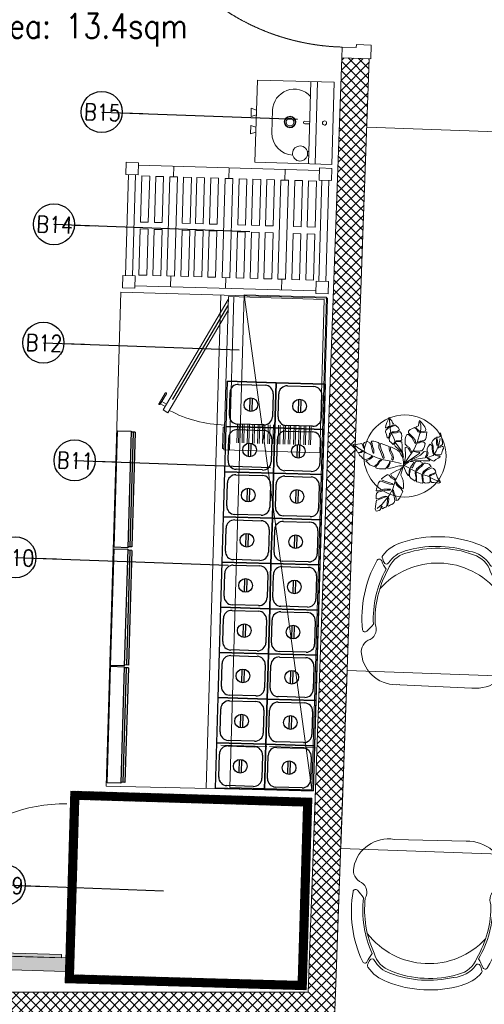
# Model space of a CAD drawing. Header units: millimetres. Extents: x 297264 to 416219, y -77299 to -23696.
# Tile 93 of 187: x 323942 to 325637, y -30988 to -27393. Entities that reach past the tile are written whole.
import ezdxf

# ---------------------------------------------------------------- set-up
doc = ezdxf.new("R2010")
doc.units = ezdxf.units.MM
doc.header["$LTSCALE"] = 2.5
for name, pattern in [('DASHDOT2', [0.5, 0.25, -0.125, 0, -0.125]), ('DASHED', [19.05, 12.7, -6.35]), ('HIDDEN2 IDS', [1.666875, 1.11125, -0.555625])]:
    doc.linetypes.add(name, pattern=pattern)
for name, color, linetype, lineweight in [('A-WALL', 7, 'Continuous', 30), ('CKD Equipments', 252, 'Continuous', 0), ('ELEVATION 1', 143, 'Continuous', 18), ('ELEVATION 3', 23, 'Continuous', 13), ('ELEVATION 4', 157, 'Continuous', 9), ('Equipments CKD', 252, 'Continuous', 0), ('FURNITURES', 30, 'Continuous', 15), ('HATCH LIGHT', 250, 'Continuous', 0), ('HATCH MEDIUM', 251, 'Continuous', 5), ('K Equipment', 30, 'Continuous', 9), ('ROOM TEXT', 7, 'Continuous', 5), ('TREES', 55, 'Continuous', 5)]:
    doc.layers.add(name, color=color, linetype=linetype, lineweight=lineweight)
for name, color, linetype in [('EQUI.', 4, 'Continuous'), ('FAINTEQUIP', 253, 'Continuous'), ('kitchen equip1', 8, 'Continuous')]:
    doc.layers.add(name, color=color, linetype=linetype)
doc.styles.add('MTEXT', font='romans.shx', dxfattribs={"width": 0.85})
doc.styles.get("Standard").update_dxf_attribs({"font": 'GOTHIC.TTF'})
doc.dimstyles.new('AJKD_30', dxfattribs={"dimscale": 30, "dimtxt": 2, "dimasz": 1, "dimexe": 0.8, "dimexo": 0.8, "dimgap": 0.5, "dimtad": 1, "dimdec": 0, "dimzin": 0, "dimdsep": 46, "dimtxsty": 'Standard', "dimblk": 'ARCHTICK', "dimcen": 0.125, "dimclrd": 251, "dimclre": 251, "dimclrt": 42, "dimadec": 0, "dimazin": 0, "dimtfac": 1, "dimtdec": 0, "dimtix": 1, "dimtmove": 0, "dimatfit": 3, "dimfxl": 1, "dimtolj": 1, "dimtzin": 0, "dimarcsym": 1})

# ---------------------------------------------------------------- blocks, each defined once
blk = doc.blocks.new('*U86')
h = blk.add_hatch(color=252)
h.paths.add_polyline_path([(-0.0025, 0.0153, 0.724863), (-0.0025, 0), (-0.0025, -0.036), (-0.0005, -0.036), (-0.0005, -0.0004, 1.209796)])
h.paths.add_polyline_path([(-0.006, 0.0076, -1), (0.006, 0.0076, -1)], flags=16)
blk.add_hatch(color=252).paths.add_polyline_path([(0.0076, 0.0101, -0.06361), (0.008, 0.0081), (0.0436, 0.0081), (0.0436, 0.0101)])
blk.add_lwpolyline([(-0.0025, 0.0153, 0.723917), (-0.0025, 0), (-0.0025, -0.036), (-0.0005, -0.036), (-0.0005, -0.0004, 1.209796), (-0.0025, 0.0153)], format="xyb")
blk.add_lwpolyline([(0.008, 0.0081), (0.0436, 0.0081), (0.0436, 0.0101), (0.0076, 0.0101)])
blk.add_circle((0, 0.0076), 0.00604)
blk = doc.blocks.new('*U96')
at = {"true_color": 0xffffff}
h = blk.add_hatch(color=7, dxfattribs=at)
h.dxf.hatch_style = 1
h.paths.add_polyline_path([(-47.5, -8.5), (-47.5, -822), (-97.5, -822), (-97.5, -8.5)])
for points in [[(-850, 51), (-850, 105), (-900, 105), (-900, 0), (-861, 0), (-861, 51), (-850, 51)], [(-50, 51), (-50, 105), (0, 105), (0, 0), (-39, 0), (-39, 51), (-50, 51)]]:
    blk.add_lwpolyline(points)
blk.add_lwpolyline([(-47.5, -8.5), (-47.5, -822), (-97.5, -822), (-97.5, -8.5)], close=True)
at = {"color": 8, "linetype": 'HIDDEN2 IDS', "ltscale": 0.5}
blk.add_arc((-47.5, -8.5), 813.5, 179.4693, 269.9985, dxfattribs=at)
at = {"xscale": 1000, "yscale": 1000, "zscale": 1000, "rotation": 180}
blk.add_blockref('*U86', (-39.5, -0.4), dxfattribs=at)
blk = doc.blocks.new('04P-CH~1')
blk.add_line((-0.6031, 0.6002), (-0.3259, 0.597))
for centre, radius, start, end in [((-0.6123, 0.4516), 0.1489, 86.4583, 170.8444), ((-0.3081, 0.4618), 0.1363, 9.1324, 97.5079), ((-0.7092, 0.4672), 0.0508, 170.8444, 251.0023), ((-0.2234, 0.474), 0.0508, 290.5941, 10.752), ((-0.7491, 0.3792), 0.0464, 334.7034, 59.6721), ((-0.181, 0.3871), 0.0464, 121.9243, 206.893), ((-0.3026, 0.3344), 0.456, 173.9296, 208.6243), ((-0.7462, 0.3807), 0.01, 46.5664, 168.9611), ((-0.9103, 0.2073), 0.2488, 38.0132, 46.5664), ((-0.6261, 0.3299), 0.456, 332.972, 7.6668), ((-0.0151, 0.2198), 0.2488, 135.03, 143.5831), ((-0.184, 0.3885), 0.01, 12.6352, 135.03), ((-0.3125, 0.3391), 0.4025, 176.9457, 208.3688), ((-0.3123, 0.339), 0.3954, 177.0537, 208.5232), ((-0.6165, 0.3348), 0.3954, 333.0732, 4.5427), ((-0.6164, 0.3348), 0.4025, 333.2275, 4.6507), ((-0.465, 0.421), 0.2985, 220.6848, 320.3883), ((-0.3595, 0.1854), 0.1, 286.8249, 342.7306), ((-0.3704, 0.0659), 0.1433, 23.0638, 37.7094), ((-0.6935, 0.1195), 0.01, 200.826, 338.5326), ((-0.5509, 0.0634), 0.1433, 143.887, 158.5326), ((-0.5509, 0.0634), 0.1371, 154.5721, 162.6985), ((-0.6657, 0.118), 0.01, 32.6756, 154.5721), ((-0.5651, 0.1825), 0.1, 198.8658, 254.7715), ((-0.5651, 0.1825), 0.1095, 212.6756, 265.1902), ((-0.3595, 0.1854), 0.1095, 286.8249, 328.9208), ((-0.2571, 0.1237), 0.01, 27.0243, 148.9208), ((-0.3704, 0.0659), 0.1371, 18.8979, 27.0243), ((-0.2294, 0.126), 0.01, 203.0638, 340.7704), ((-0.6722, 0.1012), 0.01, 162.6985, 217.1873), ((-0.5651, 0.1825), 0.1445, 217.1873, 254.7715), ((-0.4661, 0.4573), 0.3918, 251.3562, 290.2402), ((-0.4624, 0.4792), 0.4208, 254.8305, 288.6631), ((-0.3595, 0.1854), 0.1445, 286.8249, 324.409), ((-0.2501, 0.1071), 0.01, 324.409, 18.8979), ((-0.4661, 0.456), 0.435, 251.649, 289.9474), ((-0.5751, 0.0635), 0.01, 75.1708, 85.1902)]:
    blk.add_arc(centre, radius, start, end)
blk = doc.blocks.new('Table chair 1')
at = {"layer": 'FURNITURES'}
blk.add_lwpolyline([(-325, 325), (-325, -325), (325, -325), (325, 325)], close=True, dxfattribs=at)
at = {"layer": 'FURNITURES', "xscale": 946.5666576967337, "yscale": 946.5666576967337, "zscale": 946.5666576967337, "rotation": 180}
blk.add_blockref('04P-CH~1', (-439.7, 845.5), dxfattribs=at)
at = {"layer": 'FURNITURES', "xscale": -946.5666576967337, "yscale": 946.5666576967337, "zscale": 946.5666576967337}
blk.add_blockref('04P-CH~1', (-439.7, -850), dxfattribs=at)
blk = doc.blocks.new('sdfvx')
at = {"layer": 'TREES'}
for p, q in [((2.9, 3.2), (23.7, -7.5)), ((23.7, -7.5), (56.9, -26.3)), ((56.9, -26.3), (77.7, -35.4)), ((77.7, -35.4), (104.4, -43.9)), ((104.4, -43.9), (135.7, -59.1)), ((135.7, -59.1), (160.2, -69.7))]:
    blk.add_line(p, q, dxfattribs=at)
for points in [[(-1.3, 38.9), (-10.2, 63.8), (-20.1, 72.7), (-38.5, 89.1), (-41, 94.8), (-40, 99.2), (-37.3, 106.3), (-39.7, 109.6), (-43.8, 101.4), (-47.3, 97), (-51.7, 101.3), (-56.3, 106.6), (-63.8, 112.6), (-64.3, 123), (-61.4, 131.8), (-57.4, 142.4), (-57.9, 150.7), (-62.5, 147.3), (-63.1, 140.3), (-66.7, 129.6), (-69.9, 124.7), (-73, 128.9), (-76.7, 141), (-81.1, 153.7), (-79.6, 161.3), (-71, 168.8), (-62.4, 177.1), (-67.7, 177.4), (-73.1, 171.6), (-80.7, 171), (-79.9, 182.5), (-74.7, 195), (-69.7, 206.8), (-65.6, 218.2), (-52.1, 202.6), (-49.2, 193.9), (-45.2, 189.6), (-48.3, 182.9), (-55.8, 179.5), (-58.2, 174.4), (-51.6, 177.2), (-43.2, 180.6), (-40.1, 184.7), (-32.8, 180.7), (-24.7, 173.7), (-18.8, 162.9), (-29.3, 155.8), (-42, 154.3), (-50.9, 153), (-51.1, 148.9), (-42.3, 149.3), (-31.9, 149.5), (-21.4, 153), (-15.1, 153.7), (-10, 145.9), (-8.3, 134.5), (-9.4, 127.2), (-7.5, 117.4), (-13.9, 112.9), (-26.6, 113.9), (-32.9, 113.6), (-33, 110.2), (-27.1, 110.6), (-14, 109.2), (-8.2, 109.6), (-7.2, 90.4), (-5.9, 70.7), (-1.8, 49.8)], [(165.3, 149.4), (168, 135.7), (170.3, 123.2), (173.6, 104), (174.2, 97.3), (162.8, 88.9), (155.4, 86.4), (153.3, 82.6), (157.9, 82.5), (165.2, 84.5), (171.4, 88.6), (176.4, 87.9), (177.7, 79.6), (174, 71.6), (168.5, 54.1), (162.5, 51.5), (150.8, 51.1), (141, 53.5), (137.8, 52), (142, 49.8), (155.1, 45.4), (163, 44.3), (161, 40.6), (154.2, 36), (144.2, 29.8), (134.1, 22.7), (122.5, 26.3), (113, 34.8), (105.2, 36.9), (109.2, 32.8), (116.2, 28.3), (115.5, 23.8), (108.8, 23.2), (87.1, 23.3), (50.4, 25.6), (31.9, 26.7), (52.7, 37.4), (75.6, 49.3), (91.7, 66.2), (103.1, 64), (104.3, 54.8), (97.8, 41.5), (99.6, 39.8), (106.4, 48.4), (109, 59.7), (105.8, 69.2), (104.5, 77.5), (110, 87.8), (118, 97.8), (126.8, 91.5), (127.1, 76.3), (130.8, 60.1), (135.3, 55.9), (133.8, 66.7), (132, 78.6), (132.6, 89.7), (128.7, 98.3), (124.6, 105), (130.5, 114.2), (137.8, 122.3), (142.4, 126.7), (147.2, 117.4), (147.2, 99.7), (150.4, 90.6), (152.3, 96.9), (151.2, 113.8), (150.3, 121.5), (146.8, 129.1), (156.6, 130.2), (161.3, 131.1)], [(-226.4, 96.3), (-222.5, 90.6), (-218.1, 84.3), (-214.3, 76.7), (-209.3, 68.5), (-205.8, 62.3), (-199.3, 61.8), (-192.5, 63.4), (-185, 69.4), (-184.2, 65.8), (-190.2, 60.5), (-199.7, 59.2), (-200.3, 54.9), (-197, 50), (-189, 41.8), (-182.1, 34.7), (-173.8, 27.7), (-164.1, 30.8), (-154.9, 33.8), (-148, 39), (-141.9, 44.3), (-137.8, 41.9), (-144.9, 35.5), (-151.8, 30.7), (-159.8, 27.1), (-164.9, 25.1), (-168.4, 22.1), (-163.4, 17.4), (-150.9, 6.4), (-141, 1.5), (-132.1, -0.7), (-118.9, 8.4), (-112.5, 19.4), (-103.6, 28.7), (-97.7, 26.9), (-106.5, 20.7), (-112, 10.1), (-119.2, 2.7), (-124.9, -2.6), (-124.6, -7.1), (-118.5, -10.1), (-108.5, -11.6), (-96.6, -11.5), (-81.3, -12), (-74.5, -4.6), (-66.8, 9.3), (-62, 21.4), (-59.9, 14.5), (-66.7, 0.5), (-70.1, -4.8), (-71.8, -7.6), (-70, -10.1), (-59.2, -8.5), (-44.6, -5.3), (-36.4, -3.4), (-25.8, -0.1), (-18.2, 1), (-0.1, 1), (-1.3, 14.4), (-2.3, 32.1), (-6.4, 42.9), (-13, 52.6), (-16.8, 62.8), (-27.5, 71), (-39.3, 77.5), (-56.6, 86.2), (-59.3, 82.6), (-58.7, 71.5), (-53.1, 61.5), (-47.6, 50.5), (-45.4, 38.3), (-46.3, 28.8), (-49.6, 27.5), (-52.7, 30.6), (-50.9, 43.1), (-57.1, 55.4), (-61.2, 63.5), (-64.8, 78.1), (-64.2, 88.6), (-76.4, 92.5), (-88.6, 96.5), (-100.7, 101.3), (-104.7, 97.9), (-104.8, 90.9), (-99.2, 72), (-94.2, 60.8), (-90.2, 51.4), (-86.5, 37.2), (-91.3, 34.8), (-97.1, 49.7), (-102.7, 65.5), (-110.9, 82.1), (-111.5, 93.2), (-109.9, 101.8), (-113.6, 106.3), (-126.6, 110.8), (-132.6, 112.5), (-142.2, 112.6), (-145.3, 109.5), (-141.2, 101.4), (-139, 88.8), (-133.4, 73), (-132.6, 63.2), (-133.4, 57.6), (-136.8, 58.5), (-138.6, 67.1), (-142, 80.4), (-145.6, 95), (-151.7, 105.1), (-161.5, 110.5), (-166.9, 109.5), (-174.9, 105.8), (-180.3, 99.1), (-175.7, 85.2), (-179.4, 80.5), (-180.9, 88.6), (-184.6, 96.6), (-187.4, 101.9), (-194.7, 99.9), (-204.5, 99.1), (-210.9, 97.3), (-219.5, 99)], [(165.1, -71.2), (159.6, -74.1), (154.6, -75.3), (145.4, -74.3), (134.4, -73), (125.4, -72.4), (121.2, -68.6), (120.5, -61.7), (119.5, -53.5), (116.4, -52.4), (117.8, -58.4), (118, -66.2), (116.4, -72.4), (113.3, -73.9), (106.1, -74.4), (99.3, -75.4), (93.8, -75.2), (87.5, -69.5), (86.7, -57.8), (86.1, -48.1), (85.7, -40), (81.7, -40.7), (82.2, -53), (84, -64.8), (85.6, -72.1), (86, -76), (83.9, -76.7), (74, -74.3), (65.6, -71.8), (57.6, -69.4), (58.1, -59.2), (57.7, -46.3), (56.1, -35.4), (56.3, -29.3), (53.9, -26.1), (52.1, -29.7), (53, -40.8), (55.2, -50.7), (54.8, -59.7), (51.1, -67.5), (47, -64.7), (41.7, -59.4), (33.7, -54.4), (25.8, -46.5), (26, -34.3), (29.2, -20.6), (28.5, -12.1), (25.8, -15.3), (24.9, -21.9), (24.1, -31.8), (23, -37.1), (23.3, -41.6), (20.5, -41.2), (16.6, -36.5), (11.4, -28), (8.7, -20.2), (4, -10.5), (0, 0), (6.9, 7.7), (15.7, 13.2), (22, 18.4), (29.3, 20.6), (39.7, 20.7), (46, 17.5), (43.2, 11.8), (36.5, 3.4), (32.2, -2.1), (31.3, -6.4), (37.3, -7.3), (41.9, -1.5), (48.6, 13.3), (52.7, 19.4), (56.9, 21.7), (65.2, 21.5), (75, 20.1), (81.5, 18.5), (84.9, 12.6), (78.6, 5.1), (66, -4.3), (57.2, -11.8), (54.6, -18.8), (56.7, -22), (62.7, -14.2), (71.1, -7.3), (79.6, -1.5), (86.6, 6.9), (92, 13.2), (97.6, 14), (106.7, 12), (113.3, 8.8), (122.3, -2.1), (113.4, -6), (97.1, -16.5), (89.3, -23.5), (85.4, -28.4), (84.1, -33.3), (89, -32.7), (94.3, -24.8), (105.1, -16.7), (114.6, -13.3), (125.3, -8), (133, -10.7), (138.6, -16.4), (142.1, -21.4), (143.2, -27.9), (131.4, -33), (120.9, -37), (114.1, -41.5), (116.9, -44.5), (124.5, -40.7), (132, -37.9), (142.5, -32.1), (145.8, -33.8), (147.3, -38.9), (151, -51.6), (157.4, -60.3), (163.3, -68.5)], [(-123.3, -201.7), (-115.2, -199.8), (-109.7, -197.5), (-103.9, -193.6), (-101.9, -186.6), (-99.6, -177.6), (-96.6, -178.6), (-97.7, -186.2), (-96.2, -190.1), (-93, -189.5), (-86.1, -185.3), (-79.5, -182.6), (-75.7, -177.9), (-74, -166.3), (-71.8, -151), (-70.6, -142.4), (-67.8, -140.7), (-66.9, -145.5), (-68.2, -160.6), (-71.6, -175.8), (-68.4, -178.3), (-59.5, -173.5), (-52.9, -170.8), (-46.7, -167.6), (-41.8, -162.6), (-39.4, -153.1), (-41.9, -137.7), (-45.2, -124.7), (-50, -111.1), (-48.8, -106), (-45.6, -109.1), (-43.5, -116.7), (-39.5, -128.1), (-33.8, -143), (-33.6, -152.9), (-25.7, -152.5), (-17.5, -141.2), (-13.6, -136), (-10.4, -128.2), (-3.8, -112.8), (-12.3, -100), (-21, -93.4), (-31.4, -83.1), (-34.5, -75.4), (-35.3, -70.1), (-32.1, -73.1), (-28, -81), (-18.3, -89.1), (-7.8, -99), (-2.4, -101.8), (-1.3, -97.3), (-1.1, -81.2), (-2.8, -64.4), (-6.2, -52), (-12.8, -40.1), (-11.6, -31.5), (-1.8, -3.3), (-15.6, -12.7), (-30.1, -19.5), (-56.8, -34.4), (-57, -36.5), (-52.4, -45.6), (-38.5, -56.1), (-36.4, -63.7), (-41.7, -60.3), (-56.4, -51.8), (-64.2, -39.6), (-70.3, -38.2), (-71, -37.8), (-73.4, -39.2), (-84.9, -46.4), (-93.4, -51.9), (-98.3, -56.9), (-95.6, -63), (-83.6, -66.8), (-70.3, -71.8), (-53.5, -77.8), (-46.3, -81.5), (-49.5, -82.1), (-63.3, -80.6), (-81.6, -74.3), (-99.8, -67.6), (-106.5, -67.1), (-111.7, -74.2), (-116.5, -89.6), (-120.7, -100.9), (-122.1, -110.6), (-110.6, -109.6), (-88.9, -103.4), (-71.2, -103.3), (-59.3, -103.5), (-60.4, -107.5), (-73.3, -106.7), (-86.6, -108.9), (-101.8, -113.5), (-115.1, -115.7), (-121.6, -121.5), (-122.8, -133.3), (-123.1, -146.2), (-109.4, -145.1), (-97.1, -139.1), (-81.9, -134.5), (-73.3, -135.7), (-83.6, -138.9), (-99.9, -143.8), (-113.4, -151.2), (-121.9, -152.6), (-124.2, -168.4), (-126.1, -181.6), (-127.3, -190.3), (-125.5, -195.2)]]:
    blk.add_lwpolyline(points, close=True, dxfattribs=at)
for points in [[(-7.7, 66.8), (-34.5, 102.6), (-43.2, 125.8), (-58.3, 156.2), (-62.1, 181.6), (-63.4, 210.4)], [(2.2, 10.2), (5, 26.5), (7.7, 41.8), (8.4, 57.4), (7.3, 73.8), (6.7, 84), (10.9, 85.4), (20.8, 79.9), (26.7, 71.5), (30.3, 61.8), (35.2, 64.2), (32.3, 72.2), (26.8, 83.1), (15.1, 89.8), (6.3, 99.2), (6.9, 110.2), (7.1, 121.9), (9.1, 132.2), (13.9, 141.1), (21, 141.1), (36.3, 127.8), (44, 114.5), (50.8, 101.9), (54.9, 105.9), (50.8, 116.1), (43.8, 127.2), (30.5, 140.8), (22.2, 149.5), (22.3, 157.1), (29.8, 163.6), (36.9, 167.7), (48.9, 173), (57.9, 165.2), (64.3, 153.6), (70.6, 151.7), (68.9, 157.5), (61, 166.2), (54, 173.3), (55.4, 176.1), (65.7, 181.2), (68.5, 193.5), (70.1, 204.9), (77.6, 196.7), (85.9, 187.4), (95.3, 175.5), (99.2, 163.8), (95.7, 157.2), (81.7, 155.2), (73.9, 153.2), (76.3, 148.9), (88.2, 150.7), (97, 152), (103.2, 153.1), (101.4, 140.7), (100.2, 128.7), (98.3, 118.9), (91.2, 115.3), (73.5, 112.3), (66.4, 108.3), (63.1, 103.2), (69.4, 104.8), (77, 108.3), (88.7, 108.6), (96.2, 101), (93.8, 87.6), (88.4, 78.3), (81.4, 68.2), (73.3, 68.3), (56, 67.8), (45, 68.4), (48.1, 65.4), (57.4, 63), (70.4, 62.2), (72.5, 59.3), (68.4, 55.4), (58.9, 49.1), (48.3, 42.1), (2.2, 10.2)], [(7.1, 16.6), (24.6, 42.9), (45.7, 73.3), (59.9, 105.2), (68.8, 135.8), (76.5, 164.5), (77.1, 183.1), (72.5, 197)], [(-11.4, 11.4), (-48.8, 21.2), (-90, 28.5), (-123.3, 39), (-167.1, 59.3), (-204.3, 81.9), (-215.3, 91.4)], [(49, 29.8), (74.4, 33.8), (106, 38.8), (132.5, 47.2), (145.5, 66.6), (156.7, 95.3), (163.7, 123.1)], [(-10.9, -12.4), (-38, -67.1), (-48.5, -100.9), (-65.4, -131.7), (-95.4, -170.4), (-117.8, -189)]]:
    blk.add_lwpolyline(points, dxfattribs=at)
for radius, start, end in [(74.1, 67.956, 75.265), (74.1, 51.3208, 54.2527), (74.1, 9.8228, 13.0821), (101.6, 19.2215, 20.0213), (101.6, 238.6692, 240.9865)]:
    blk.add_arc((2.6, 7.3), radius, start, end, dxfattribs=at)
blk = doc.blocks.new('A$C1A2613D3')
for p, q in [((138, 400.1, 0), (178.6, 400.1, 0)), ((146.6, 374.7, 0), (138, 400.1, 0)), ((169.9, 374.7, 0), (178.6, 400.1, 0)), ((262.5, 400.1, 0), (221.8, 400.1, 0)), ((230.5, 374.7, 0), (221.8, 400.1, 0)), ((253.8, 374.7, 0), (262.5, 400.1, 0)), ((400.4, 374.7, 0), (0, 374.7, 0)), ((0, 0, 0), (0, 374.7, 0)), ((400.4, 374.7, 0), (400.4, 0, 0)), ((145.3, 296.3, 0), (255.2, 296.3, 0)), ((0, 114.3, 0), (400.4, 114.3, 0)), ((193.9, 138.1, 0), (193.9, 114.3, 0)), ((206.6, 138.1, 0), (206.6, 114.3, 0)), ((341.6, 120.8, 0), (341.6, 114.3, 0)), ((361.9, 120.8, 0), (361.9, 114.3, 0)), ((400.4, 81, 0), (0, 81, 0)), ((400.4, 0, 0), (0, 0, 0))]:
    blk.add_line(p, q)
for centre, major_axis, start_param, end_param in [((145.3, 190.6, 0), (0, 105.7), -0.000003, 2.377352), ((255.2, 190.6, 0), (0, 105.7), 4.724874, 6.283193), ((200.2, 209.7, 0), (0, 28), 1.570827, 7.854012), ((200.2, 209.7, 0), (0, 25.4), 1.570763, 7.853948), ((200.2, 209.7, 0), (0, 18.8), 1.570847, 7.854032), ((351.8, 156.2, 0), (0, 36.8), 1.570763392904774, 7.85394870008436), ((200.2, 138.1, 0), (0, 6.35), 4.7121, 7.853692), ((200.2, 41.6, 0), (0, 10.2), 1.570756, 7.853941)]:
    blk.add_ellipse(centre, major_axis=major_axis, ratio=1, start_param=start_param, end_param=end_param)
blk = doc.blocks.new('A$C69A16929')
for p, q in [((-1.1, 458), (43.4, 458)), ((-1.1, 413.6), (-1.1, 458)), ((43.4, 458), (43.4, 413.6)), ((704.5, 449.3), (43.4, 449.3)), ((173.2, 410), (173.2, 449.3)), ((374.9, 410), (374.9, 449.3)), ((578.5, 410), (578.5, 449.3)), ((704.5, 458), (748.9, 458)), ((704.5, 413.6), (704.5, 458)), ((748.9, 458), (748.9, 413.6)), ((-1.1, 413.6), (43.4, 413.6)), ((8.4, 44.5), (8.4, 413.6)), ((33.8, 44.5), (33.8, 413.6)), ((85.8, 410), (57.4, 410)), ((57.4, 410), (57.4, 241.7)), ((85.8, 241.7), (85.8, 410)), ((136.6, 410), (108.2, 410)), ((108.2, 410), (108.2, 241.7)), ((136.6, 241.7), (136.6, 410)), ((159, 410), (159, 48)), ((159, 410), (187.3, 410)), ((187.3, 410), (187.3, 48)), ((209.8, 410), (238.2, 410)), ((209.8, 410), (209.8, 241.7)), ((238.2, 241.7), (238.2, 410)), ((286.2, 410), (257.8, 410)), ((257.8, 241.7), (257.8, 410)), ((286.2, 410), (286.2, 241.7)), ((308.6, 410), (337, 410)), ((308.6, 241.7), (308.6, 410)), ((337, 410), (337, 241.7)), ((360.7, 410), (360.7, 48)), ((360.7, 410), (389, 410)), ((389, 410), (389, 48)), ((411.9, 410), (440.3, 410)), ((411.9, 241.7), (411.9, 410)), ((440.3, 410), (440.3, 241.7)), ((462.7, 410), (491.1, 410)), ((462.7, 241.7), (462.7, 410)), ((491.1, 410), (491.1, 241.7)), ((513.5, 241.7), (513.5, 410)), ((513.5, 410), (541.9, 410)), ((541.9, 410), (541.9, 241.7)), ((564.3, 410), (564.3, 48)), ((564.3, 410), (592.6, 410)), ((592.6, 410), (592.6, 48)), ((615.1, 410), (615.1, 241.7)), ((643.5, 410), (615.1, 410)), ((643.5, 241.7), (643.5, 410)), ((665.9, 410), (665.9, 241.7)), ((694.3, 410), (665.9, 410)), ((694.3, 241.7), (694.3, 410)), ((704.5, 413.6), (748.9, 413.6)), ((714, 44.5), (714, 413.6)), ((739.4, 44.5), (739.4, 413.6)), ((57.4, 241.7), (85.8, 241.7)), ((57.4, 48), (57.4, 216.3)), ((57.4, 216.3), (85.8, 216.3)), ((85.8, 216.3), (85.8, 48)), ((108.2, 241.7), (136.6, 241.7)), ((108.2, 48), (108.2, 216.3)), ((108.2, 216.3), (136.6, 216.3)), ((136.6, 216.3), (136.6, 48)), ((209.8, 241.7), (238.2, 241.7)), ((209.8, 48), (209.8, 216.3)), ((209.8, 216.3), (238.2, 216.3)), ((238.2, 216.3), (238.2, 48)), ((286.2, 241.7), (257.8, 241.7)), ((257.8, 216.3), (257.8, 48)), ((286.2, 216.3), (257.8, 216.3)), ((286.2, 48), (286.2, 216.3)), ((337, 241.7), (308.6, 241.7)), ((308.6, 216.3), (308.6, 48)), ((337, 216.3), (308.6, 216.3)), ((337, 48), (337, 216.3)), ((440.3, 241.7), (411.9, 241.7)), ((411.9, 216.3), (411.9, 48)), ((440.3, 216.3), (411.9, 216.3)), ((440.3, 48), (440.3, 216.3)), ((491.1, 241.7), (462.7, 241.7)), ((462.7, 216.3), (462.7, 48)), ((491.1, 216.3), (462.7, 216.3)), ((491.1, 48), (491.1, 216.3)), ((541.9, 241.7), (513.5, 241.7)), ((513.5, 216.3), (513.5, 48)), ((541.9, 216.3), (513.5, 216.3)), ((541.9, 48), (541.9, 216.3)), ((615.1, 241.7), (643.5, 241.7)), ((615.1, 216.3), (643.5, 216.3)), ((615.1, 48), (615.1, 216.3)), ((643.5, 216.3), (643.5, 48)), ((665.9, 241.7), (694.3, 241.7)), ((665.9, 216.3), (694.3, 216.3)), ((665.9, 48), (665.9, 216.3)), ((694.3, 216.3), (694.3, 48)), ((-1.1, 44.5), (-1.1, 0)), ((-1.1, 44.5), (43.4, 44.5)), ((43.4, 0), (43.4, 44.5)), ((85.8, 48), (57.4, 48)), ((136.6, 48), (108.2, 48)), ((159, 48), (187.3, 48)), ((173.2, 48), (173.2, 8.7)), ((209.8, 48), (238.2, 48)), ((286.2, 48), (257.8, 48)), ((308.6, 48), (337, 48)), ((360.7, 48), (389, 48)), ((374.9, 48), (374.9, 8.7)), ((411.9, 48), (440.3, 48)), ((462.7, 48), (491.1, 48)), ((513.5, 48), (541.9, 48)), ((564.3, 48), (592.6, 48)), ((578.5, 48), (578.5, 8.7)), ((643.5, 48), (615.1, 48)), ((694.3, 48), (665.9, 48)), ((704.5, 44.5), (704.5, 0)), ((704.5, 44.5), (748.9, 44.5)), ((748.9, 0), (748.9, 44.5)), ((-1.1, 0), (43.4, 0)), ((704.5, 8.7), (43.4, 8.7)), ((704.5, 0), (748.9, 0))]:
    blk.add_line(p, q)
blk = doc.blocks.new('G$C90A9299F')
at = {"layer": 'CKD Equipments'}
h = blk.add_hatch(dxfattribs=at)
h.set_pattern_fill('ANSI36', color=55, angle=360)
h.set_pattern_definition([(135, (-2880078.5, -3501379.5), (-6.1739260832, 1.6837980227), [7.9375, -1.5875, 0, -1.5875])])
h.paths.add_polyline_path([(598, 896), (610, 896), (610, 1465), (598, 1465)])
at = {"layer": 'CKD Equipments', "ltscale": 0.25}
h = blk.add_hatch(dxfattribs=at)
h.set_pattern_fill('ANSI31', color=4)
h.set_pattern_definition([(45, (-606493, 32858.5), (-2.24506403, 2.24506403), [])])
h.paths.add_polyline_path([(0, 880), (700, 880), (700, 0), (0, 0)])
h.paths.add_polyline_path([(30, 850), (670, 850), (670, 30), (30, 30)], flags=16)
at = {"layer": 'FAINTEQUIP'}
h = blk.add_hatch(dxfattribs=at)
h.set_pattern_fill('INSUL', color=4, angle=90)
h.set_pattern_definition([(360, (-12508187.531, 260434.304), (2e-14, 9.525), []), (360, (-12508187.531, 260437.479), (2e-14, 9.525), [3.175, -3.175]), (360, (-12508187.531, 260440.654), (2e-14, 9.525), [3.175, -3.175])])
h.paths.add_polyline_path([(609, 880), (609, 1480), (659, 1480), (659, 880)])
at = {"layer": 'CKD Equipments', "elevation": 0.1}
blk.add_lwpolyline([(609, 880), (609, 1480), (659, 1480), (659, 880), (609, 880)], dxfattribs=at)
blk.add_lwpolyline([(598, 896), (610, 896), (610, 1465), (598, 1465)], close=True, dxfattribs=at)
at = {"layer": 'CKD Equipments', "ltscale": 0.25}
blk.add_lwpolyline([(0, 880), (700, 880), (700, 0), (0, 0), (0, 880)], dxfattribs=at)
blk.add_lwpolyline([(30, 850), (670, 850), (670, 30), (30, 30)], close=True, dxfattribs=at)
at = {"layer": 'CKD Equipments'}
blk.add_arc((631, 881.8, 0.1), 584.2, 93.243, 178.8996, dxfattribs=at)
blk = doc.blocks.new('SAA311A')
for p, q in [((8868, -106.88), (8874.92, -106.88)), ((8868, -107.5), (8874.92, -107.5)), ((8868, -108.75), (8874.92, -108.75)), ((8868, -109.37), (8874.92, -109.37)), ((8868, -110.62), (8874.92, -110.62)), ((8868, -111.25), (8874.92, -111.25)), ((8868, -112.5), (8874.92, -112.5)), ((8868, -113.12), (8874.92, -113.12)), ((8868, -114.38), (8874.92, -114.38)), ((8868, -115), (8874.92, -115)), ((8868, -116.25), (8874.92, -116.25)), ((8868, -116.87), (8874.92, -116.87)), ((8868, -118.12), (8874.92, -118.12)), ((8868, -118.75), (8874.92, -118.75)), ((8868, -120), (8874.92, -120)), ((8868, -120.62), (8874.92, -120.62)), ((8868, -121.88), (8874.92, -121.88)), ((8868, -122.5), (8874.92, -122.5)), ((8868, -123.75), (8874.92, -123.75)), ((8868, -124.37), (8874.92, -124.37)), ((8868, -125.62), (8874.92, -125.62)), ((8868, -126.25), (8874.92, -126.25)), ((8868, -127.5), (8874.92, -127.5)), ((8868, -128.12), (8874.92, -128.12)), ((8868, -129.38), (8874.92, -129.38)), ((8868, -130), (8874.92, -130)), ((8868, -131.25), (8874.92, -131.25)), ((8868, -131.87), (8874.92, -131.87)), ((8868, -133.12), (8874.92, -133.12)), ((8868, -133.75), (8874.92, -133.75)), ((8822.72, -138.42), (8863.74, -160.99)), ((8826.85, -138.42), (8864.7, -159.24)), ((8863.74, -160.99), (8864.7, -159.24))]:
    blk.add_line(p, q)
for points in [[(8877.66, -138.42), (8821.66, -138.42), (8821.66, -103.42), (8877.66, -103.42)], [(8877.66, -138.42), (8821.66, -138.42), (8821.66, -136.43), (8877.66, -136.43)], [(8862.43, -160.27), (8861.47, -162.01), (8860.6, -161.53), (8861.56, -159.79)]]:
    blk.add_lwpolyline(points, close=True)
at = {"const_width": 0.498}
blk.add_lwpolyline([(8859.86, -157.71), (8824.79, -138.42)], dxfattribs=at)
blk.add_lwpolyline([(8869.4, -138.42), (8869.4, -138.92), (8877.12, -138.92), (8877.12, -138.42)])
blk.add_lwpolyline([(8861.79, -162.47), (8861.79, -162.47, -0.414214), (8861.45, -162.57), (8857.53, -160.41, -0.414214), (8857.43, -160.07), (8857.43, -160.07, -0.414214), (8857.77, -159.97), (8861.69, -162.13, -0.414214)], format="xyb", close=True)
blk.add_arc((8822.72, -138.42), 45.86, 333.619, 0)
blk = doc.blocks.new('_ArchTick')
at = {"color": 0, "linetype": 'ByBlock', "const_width": 0.15}
blk.add_lwpolyline([(-0.5, -0.5), (0.5, 0.5)], dxfattribs=at)

msp = doc.modelspace()

# ---------------------------------------------------------------- hatches: boundary and pattern name
at = {"layer": 'HATCH LIGHT', "true_color": 0x636466}
h = msp.add_hatch(dxfattribs=at)
h.set_pattern_fill('ANSI32', color=251, scale=6)
h.set_pattern_definition([(45, (257511.52, -46725.026), (-40.411153, 40.411153), []), (45, (257538.46, -46725.026), (-40.411153, 40.411153), [])])
h.paths.add_polyline_path([(334654.4, -32590), (334460.4, -32638.8), (334642, -33359.7), (322089.3, -33359.6, -0.000263), (322074.8, -33559.6), (334898.6, -33559.7)])
h.paths.add_polyline_path([(322503.3, -25157.1), (322303.2, -25157.1, -0.011972), (321822, -34256), (322022.5, -34256, 0.01196)])
h.paths.add_polyline_path([(322486.9, -25697.6), (332165.8, -26046.6, 0.003501), (332659.9, -26800.6), (332827.5, -26691.5), (332277.4, -25850.5), (322493.1, -25497.7, -0.000262)])
h = msp.add_hatch(dxfattribs=at)
h.set_pattern_fill('ANSI37', color=251, scale=8)
h.set_pattern_definition([(45, (257511.52, -46725.026), (-17.960512, 17.960512), []), (135, (257511.52, -46725.026), (-17.960512, -17.960512), [])])
edge = h.paths.add_edge_path()
edge.add_line((325280.4, -25798.3), (322486.9, -25697.6))
edge.add_arc((132089.5, -19659.4), 190493.1, 356.573537, 358.183559, ccw=False)
edge.add_line((322242.1, -31044.7), (325091.3, -31044.7))
edge.add_line((325091.3, -31044.7), (325217.8, -27535.7))
edge.add_line((325217.8, -27535.7), (325117.8, -27532.1))
edge.add_line((325117.8, -27532.1), (325088.6, -28343.5))
edge.add_line((325088.6, -28343.5), (325088.6, -28343.5))
edge.add_line((325088.6, -28343.5), (325023.7, -30142.4))
edge.add_line((325023.7, -30142.4), (324994.8, -30944.7))
edge.add_line((324994.8, -30944.7), (322363.1, -30944.7))
edge.add_line((322363.1, -30944.7), (322489.1, -27449.3))
edge.add_line((322489.1, -27449.3), (323488.5, -27485.3))
edge.add_line((323488.5, -27485.3), (323529.9, -27486.8))
edge.add_line((323529.9, -27486.8), (323533.5, -27386.9))
edge.add_line((323533.5, -27386.9), (322492.7, -27349.3))
edge.add_line((322492.7, -27349.3), (322548.6, -25799.9))
edge.add_line((322548.6, -25799.9), (324047.7, -25853.9))
edge.add_line((324047.7, -25853.9), (324036.9, -26153.7))
edge.add_line((324036.9, -26153.7), (324013.5, -26801.7))
edge.add_line((324013.5, -26801.7), (324010.8, -26874.9))
edge.add_line((324010.8, -26874.9), (324110.8, -26878.5))
edge.add_line((324110.8, -26878.5), (324147.6, -25857.5))
edge.add_line((324147.6, -25857.5), (325176.9, -25894.7))
edge.add_line((325176.9, -25894.7), (325150.3, -26632.7))
edge.add_line((325150.3, -26632.7), (325250.2, -26636.3))
edge.add_line((325250.2, -26636.3), (325280.4, -25798.3))

# ---------------------------------------------------------------- linework, layer by layer
at = {"layer": 'CKD Equipments'}
msp.add_line((325008.3, -30205.5), (324761.2, -28397.5), dxfattribs=at)
for points in [[(324311.4, -28387.8), (324258.4, -30191.6), (325012.6, -30209.2), (325065.4, -28410), (324311.4, -28387.8)], [(324708.4, -30196.7), (324761.2, -28397.5), (325061.1, -28406.3), (325008.3, -30205.5)]]:
    msp.add_lwpolyline(points, close=True, dxfattribs=at)
msp.add_lwpolyline([(324675.6, -28398.5), (324622.8, -30197.8)], dxfattribs=at)
at = {"layer": 'ELEVATION 1'}
for p, q in [((324994.8, -30944.7), (325117.8, -27532.1)), ((325091.3, -31044.7), (325217.8, -27535.7)), ((325217.8, -27535.7), (325117.8, -27532.1)), ((324994.8, -30944.7), (322363.1, -30944.7))]:
    msp.add_line(p, q, dxfattribs=at)
at = {"layer": 'ELEVATION 3'}
msp.add_circle((325347.7, -28986.6), 150, dxfattribs=at)
at = {"layer": 'EQUI.'}
for p, q in [((324695.9, -28878.5), (324700.8, -28713.5)), ((324700.8, -28713.5), (324878.5, -28718.7)), ((324700.8, -28713.5), (324878.5, -28718.7)), ((324700.8, -28713.5), (324878.5, -28718.7)), ((324878.5, -28718.7), (324700.8, -28713.5)), ((324741.1, -28724.9), (324837.6, -28727.7)), ((324741.1, -28724.9), (324837.6, -28727.7)), ((324873.7, -28883.8), (324878.5, -28718.7)), ((324878.5, -28718.7), (324873.7, -28883.8)), ((324878.5, -28718.7), (325056.2, -28724)), ((324878.5, -28718.7), (325056.2, -28724)), ((324878.5, -28718.7), (325056.2, -28724)), ((325056.2, -28724), (324878.5, -28718.7)), ((325056.2, -28724), (325051.4, -28889)), ((324707.3, -28838.2), (324709.7, -28754.4)), ((324867.1, -28759.1), (324864.7, -28842.8)), ((324885, -28843.4), (324887.5, -28759.7)), ((324918.8, -28730.1), (325015.3, -28732.9)), ((324918.8, -28730.1), (325015.3, -28732.9)), ((324781.6, -28774.3), (324780.2, -28823.3)), ((324790.2, -28823.6), (324791.6, -28774.6)), ((324959.4, -28779.5), (324957.9, -28828.5)), ((324967.9, -28828.8), (324969.3, -28779.8)), ((325044.9, -28764.3), (325042.4, -28848.1)), ((324833.3, -28872.4), (324736.8, -28869.6)), ((324691.1, -29043.6), (324695.9, -28878.5)), ((324695.9, -28878.5), (324873.7, -28883.8)), ((324695.9, -28878.5), (324873.7, -28883.8)), ((324873.7, -28883.8), (324695.9, -28878.5)), ((324736.3, -28889.9), (324832.7, -28892.7)), ((324868.8, -29048.8), (324873.7, -28883.8)), ((324873.7, -28883.8), (324868.8, -29048.8)), ((324873.7, -28883.8), (325051.4, -28889)), ((324873.7, -28883.8), (325051.4, -28889)), ((325051.4, -28889), (324873.7, -28883.8)), ((324914, -28895.1), (325010.5, -28897.9)), ((325011.1, -28877.6), (324914.6, -28874.8)), ((325051.4, -28889), (325046.5, -29054)), ((324702.4, -29003.3), (324704.9, -28919.5)), ((324776.8, -28939.3), (324775.3, -28988.3)), ((324785.3, -28988.6), (324786.8, -28939.6)), ((324862.3, -28924.1), (324859.8, -29007.9)), ((324880.2, -29008.5), (324882.6, -28924.7)), ((325040, -28929.3), (325037.6, -29013.1)), ((324954.5, -28944.5), (324953.1, -28993.5)), ((324963.1, -28993.8), (324964.5, -28944.8)), ((324686.2, -29208.6), (324691.1, -29043.6)), ((324691.1, -29043.6), (324868.8, -29048.8)), ((324691.1, -29043.6), (324868.8, -29048.8)), ((324868.8, -29048.8), (324691.1, -29043.6)), ((324828.5, -29037.4), (324732, -29034.6)), ((324864, -29213.8), (324868.8, -29048.8)), ((324868.8, -29048.8), (324864, -29213.8)), ((324868.8, -29048.8), (325046.5, -29054)), ((324868.8, -29048.8), (325046.5, -29054)), ((325046.5, -29054), (324868.8, -29048.8)), ((325006.2, -29042.7), (324909.7, -29039.8)), ((324697.6, -29168.3), (324700, -29084.5)), ((324731.4, -29054.9), (324827.9, -29057.8)), ((324909.1, -29060.1), (325005.6, -29063)), ((325046.5, -29054), (325041.7, -29219)), ((324771.9, -29104.4), (324770.5, -29153.3)), ((324780.5, -29153.6), (324781.9, -29104.7)), ((324857.5, -29089.1), (324855, -29172.9)), ((324875.3, -29173.5), (324877.8, -29089.7)), ((324949.7, -29109.6), (324948.2, -29158.5)), ((324958.2, -29158.8), (324959.7, -29109.9)), ((325035.2, -29094.3), (325032.7, -29178.1)), ((324681.4, -29373.6), (324686.2, -29208.6)), ((324686.2, -29208.6), (324864, -29213.8)), ((324686.2, -29208.6), (324864, -29213.8)), ((324864, -29213.8), (324686.2, -29208.6)), ((324726.6, -29220), (324823, -29222.8)), ((324823.6, -29202.5), (324727.2, -29199.6)), ((324859.1, -29378.8), (324864, -29213.8)), ((324864, -29213.8), (324859.1, -29378.8)), ((324864, -29213.8), (325041.7, -29219)), ((324864, -29213.8), (325041.7, -29219)), ((325041.7, -29219), (324864, -29213.8)), ((324904.3, -29225.2), (325000.8, -29228)), ((325001.4, -29207.7), (324904.9, -29204.9)), ((325041.7, -29219), (325036.8, -29384.1)), ((324692.7, -29333.3), (324695.2, -29249.5)), ((324852.6, -29254.1), (324850.2, -29337.9)), ((324870.5, -29338.5), (324872.9, -29254.7)), ((325030.3, -29259.4), (325027.9, -29343.1)), ((324767.1, -29269.4), (324765.7, -29318.4)), ((324775.7, -29318.7), (324777.1, -29269.7)), ((324944.8, -29274.6), (324943.4, -29323.6)), ((324953.4, -29323.9), (324954.8, -29274.9)), ((324676.5, -29538.7), (324681.4, -29373.6)), ((324681.4, -29373.6), (324859.1, -29378.8)), ((324681.4, -29373.6), (324859.1, -29378.8)), ((324859.1, -29378.8), (324681.4, -29373.6)), ((324818.8, -29367.5), (324722.3, -29364.7)), ((324996.5, -29372.7), (324900, -29369.9)), ((324721.7, -29385), (324818.2, -29387.8)), ((324854.3, -29543.9), (324859.1, -29378.8)), ((324859.1, -29378.8), (324854.3, -29543.9)), ((324859.1, -29378.8), (325036.8, -29384.1)), ((324859.1, -29378.8), (325036.8, -29384.1)), ((325036.8, -29384.1), (324859.1, -29378.8)), ((324899.4, -29390.2), (324995.9, -29393)), ((325036.8, -29384.1), (325032, -29549.1)), ((324687.9, -29498.3), (324690.4, -29414.6)), ((324762.2, -29434.4), (324760.8, -29483.4)), ((324770.8, -29483.7), (324772.2, -29434.7)), ((324847.8, -29419.2), (324845.3, -29503)), ((324865.6, -29503.6), (324868.1, -29419.8)), ((324940, -29439.6), (324938.5, -29488.6)), ((324948.5, -29488.9), (324950, -29439.9)), ((325025.5, -29424.4), (325023, -29508.2)), ((324671.7, -29703.7), (324676.5, -29538.7)), ((324676.5, -29538.7), (324854.3, -29543.9)), ((324676.5, -29538.7), (324854.3, -29543.9)), ((324854.3, -29543.9), (324676.5, -29538.7)), ((324716.9, -29550), (324813.4, -29552.8)), ((324813.9, -29532.5), (324717.5, -29529.7)), ((324849.4, -29708.9), (324854.3, -29543.9)), ((324854.3, -29543.9), (324849.4, -29708.9)), ((324854.3, -29543.9), (325032, -29549.1)), ((324854.3, -29543.9), (325032, -29549.1)), ((325032, -29549.1), (324854.3, -29543.9)), ((324991.7, -29537.7), (324895.2, -29534.9)), ((325032, -29549.1), (325027.2, -29714.1)), ((324683.1, -29663.4), (324685.5, -29579.6)), ((324842.9, -29584.2), (324840.5, -29668)), ((324860.8, -29668.6), (324863.2, -29584.8)), ((324894.6, -29555.2), (324991.1, -29558.1)), ((325020.6, -29589.4), (325018.2, -29673.2)), ((324757.4, -29599.4), (324756, -29648.4)), ((324766, -29648.7), (324767.4, -29599.7)), ((324935.1, -29604.7), (324933.7, -29653.6)), ((324943.7, -29653.9), (324945.1, -29605)), ((324809.1, -29697.6), (324712.6, -29694.7)), ((324666.9, -29868.7), (324671.7, -29703.7)), ((324671.7, -29703.7), (324849.4, -29708.9)), ((324671.7, -29703.7), (324849.4, -29708.9)), ((324849.4, -29708.9), (324671.7, -29703.7)), ((324712, -29715), (324808.5, -29717.9)), ((324844.6, -29873.9), (324849.4, -29708.9)), ((324849.4, -29708.9), (324844.6, -29873.9)), ((324849.4, -29708.9), (325027.2, -29714.1)), ((324849.4, -29708.9), (325027.2, -29714.1)), ((325027.2, -29714.1), (324849.4, -29708.9)), ((324889.8, -29720.3), (324986.2, -29723.1)), ((324986.8, -29702.8), (324890.3, -29699.9)), ((325027.2, -29714.1), (325022.3, -29879.2)), ((324678.2, -29828.4), (324680.7, -29744.6)), ((324752.6, -29764.5), (324751.1, -29813.4)), ((324761.1, -29813.7), (324762.6, -29764.8)), ((324838.1, -29749.2), (324835.6, -29833)), ((324855.9, -29833.6), (324858.4, -29749.8)), ((325015.8, -29754.4), (325013.3, -29838.2)), ((324930.3, -29769.7), (324928.8, -29818.7)), ((324938.8, -29819), (324940.3, -29770)), ((324662, -30033.7), (324666.9, -29868.7)), ((324666.9, -29868.7), (324844.6, -29873.9)), ((324666.9, -29868.7), (324844.6, -29873.9)), ((324844.6, -29873.9), (324666.9, -29868.7)), ((324666.9, -29868.7), (324844.6, -29873.9)), ((324666.9, -29868.7), (324844.6, -29873.9)), ((324844.6, -29873.9), (324666.9, -29868.7)), ((324804.3, -29862.6), (324707.8, -29859.8)), ((324804.3, -29862.6), (324707.8, -29859.8)), ((324839.7, -30039), (324844.6, -29873.9)), ((324844.6, -29873.9), (324839.7, -30039)), ((324844.6, -29873.9), (325022.3, -29879.2)), ((324844.6, -29873.9), (325022.3, -29879.2)), ((325022.3, -29879.2), (324844.6, -29873.9)), ((324844.6, -29873.9), (325022.3, -29879.2)), ((324844.6, -29873.9), (325022.3, -29879.2)), ((325022.3, -29879.2), (324844.6, -29873.9)), ((324982, -29867.8), (324885.5, -29865)), ((324982, -29867.8), (324885.5, -29865)), ((324673.4, -29993.4), (324675.8, -29909.6)), ((324707.2, -29880.1), (324803.7, -29882.9)), ((324884.9, -29885.3), (324981.4, -29888.1)), ((325022.3, -29879.2), (325017.5, -30044.2)), ((324747.7, -29929.5), (324746.3, -29978.5)), ((324756.3, -29978.8), (324757.7, -29929.8)), ((324833.2, -29914.3), (324830.8, -29998)), ((324851.1, -29998.6), (324853.5, -29914.9)), ((324925.4, -29934.7), (324924, -29983.7)), ((324934, -29984), (324935.4, -29935)), ((325011, -29919.5), (325008.5, -30003.3)), ((324657.2, -30198.8), (324662, -30033.7)), ((324662, -30033.7), (324839.7, -30039)), ((324662, -30033.7), (324839.7, -30039)), ((324839.7, -30039), (324662, -30033.7)), ((324662, -30033.7), (324839.7, -30039)), ((324662, -30033.7), (324839.7, -30039)), ((324839.7, -30039), (324662, -30033.7)), ((324662, -30033.7), (324839.7, -30039)), ((324662, -30033.7), (324839.7, -30039)), ((324839.7, -30039), (324662, -30033.7)), ((324702.3, -30045.1), (324798.8, -30047.9)), ((324799.4, -30027.6), (324702.9, -30024.8)), ((324834.9, -30204), (324839.7, -30039)), ((324839.7, -30039), (324834.9, -30204)), ((324839.7, -30039), (325017.5, -30044.2)), ((324839.7, -30039), (325017.5, -30044.2)), ((325017.5, -30044.2), (324839.7, -30039)), ((324839.7, -30039), (325017.5, -30044.2)), ((324839.7, -30039), (325017.5, -30044.2)), ((325017.5, -30044.2), (324839.7, -30039)), ((324839.7, -30039), (325017.5, -30044.2)), ((324839.7, -30039), (325017.5, -30044.2)), ((325017.5, -30044.2), (324839.7, -30039)), ((324880.1, -30050.3), (324976.5, -30053.1)), ((324977.1, -30032.8), (324880.7, -30030)), ((325017.5, -30044.2), (325012.6, -30209.2)), ((324668.5, -30158.5), (324671, -30074.7)), ((324828.4, -30079.3), (324825.9, -30163.1)), ((324846.2, -30163.7), (324848.7, -30079.9)), ((325006.1, -30084.5), (325003.7, -30168.3)), ((324742.9, -30094.5), (324741.4, -30143.5)), ((324751.4, -30143.8), (324752.9, -30094.8)), ((324920.6, -30099.8), (324919.2, -30148.7)), ((324929.2, -30149), (324930.6, -30100)), ((324657.2, -30198.8), (324834.9, -30204)), ((324657.2, -30198.8), (324834.9, -30204)), ((324834.9, -30204), (324657.2, -30198.8)), ((324794.6, -30192.6), (324698.1, -30189.8)), ((324972.3, -30197.9), (324875.8, -30195)), ((324834.9, -30204), (325012.6, -30209.2)), ((324834.9, -30204), (325012.6, -30209.2)), ((325012.6, -30209.2), (324834.9, -30204))]:
    msp.add_line(p, q, dxfattribs=at)
for centre in [(324785.9, -28798.9), (324963.6, -28804.2), (324781.1, -28964), (324958.8, -28969.2), (324776.2, -29129), (324953.9, -29134.2), (324771.4, -29294), (324949.1, -29299.2), (324766.5, -29459), (324944.3, -29464.3), (324761.7, -29624.1), (324939.4, -29629.3), (324756.8, -29789.1), (324934.6, -29794.3), (324752, -29954.1), (324929.7, -29959.4), (324747.1, -30119.2), (324924.9, -30124.4)]:
    msp.add_circle(centre, 25, dxfattribs=at)
for centre, start, end in [((324740.2, -28755.3), 88.3184, 178.3184), ((324836.7, -28758.2), 358.3184, 88.3184), ((324917.9, -28760.5), 88.3184, 178.3184), ((325014.4, -28763.4), 358.3184, 88.3184), ((324737.7, -28839.1), 178.3184, 268.3184), ((324834.2, -28841.9), 268.3184, 358.3184), ((324915.5, -28844.3), 178.3184, 268.3184), ((325011.9, -28847.2), 268.3184, 358.3184), ((324735.4, -28920.4), 88.3184, 178.3184), ((324831.8, -28923.2), 358.3184, 88.3184), ((324913.1, -28925.6), 88.3184, 178.3184), ((325009.6, -28928.4), 358.3184, 88.3184), ((324732.9, -29004.1), 178.3184, 268.3184), ((324829.4, -29007), 268.3184, 358.3184), ((324910.6, -29009.4), 178.3184, 268.3184), ((325007.1, -29012.2), 268.3184, 358.3184), ((324730.5, -29085.4), 88.3184, 178.3184), ((324827, -29088.2), 358.3184, 88.3184), ((324908.2, -29090.6), 88.3184, 178.3184), ((325004.7, -29093.4), 358.3184, 88.3184), ((324728.1, -29169.2), 178.3184, 268.3184), ((324824.5, -29172), 268.3184, 358.3184), ((324905.8, -29174.4), 178.3184, 268.3184), ((325002.3, -29177.2), 268.3184, 358.3184), ((324725.7, -29250.4), 88.3184, 178.3184), ((324822.1, -29253.3), 358.3184, 88.3184), ((324903.4, -29255.6), 88.3184, 178.3184), ((324999.9, -29258.5), 358.3184, 88.3184), ((324723.2, -29334.2), 178.3184, 268.3184), ((324819.7, -29337), 268.3184, 358.3184), ((324900.9, -29339.4), 178.3184, 268.3184), ((324997.4, -29342.3), 268.3184, 358.3184), ((324720.8, -29415.4), 88.3184, 178.3184), ((324817.3, -29418.3), 358.3184, 88.3184), ((324898.5, -29420.7), 88.3184, 178.3184), ((324995, -29423.5), 358.3184, 88.3184), ((324718.4, -29499.2), 178.3184, 268.3184), ((324814.8, -29502.1), 268.3184, 358.3184), ((324896.1, -29504.4), 178.3184, 268.3184), ((324992.6, -29507.3), 268.3184, 358.3184), ((324716, -29580.5), 88.3184, 178.3184), ((324812.5, -29583.3), 358.3184, 88.3184), ((324893.7, -29585.7), 88.3184, 178.3184), ((324990.2, -29588.5), 358.3184, 88.3184), ((324713.5, -29664.3), 178.3184, 268.3184), ((324810, -29667.1), 268.3184, 358.3184), ((324891.2, -29669.5), 178.3184, 268.3184), ((324987.7, -29672.3), 268.3184, 358.3184), ((324711.1, -29745.5), 88.3184, 178.3184), ((324807.6, -29748.3), 358.3184, 88.3184), ((324888.9, -29750.7), 88.3184, 178.3184), ((324985.3, -29753.6), 358.3184, 88.3184), ((324708.7, -29829.3), 178.3184, 268.3184), ((324805.2, -29832.1), 268.3184, 358.3184), ((324886.4, -29834.5), 178.3184, 268.3184), ((324982.9, -29837.3), 268.3184, 358.3184), ((324706.3, -29910.5), 88.3184, 178.3184), ((324802.8, -29913.4), 358.3184, 88.3184), ((324884, -29915.8), 88.3184, 178.3184), ((324980.5, -29918.6), 358.3184, 88.3184), ((324703.8, -29994.3), 178.3184, 268.3184), ((324800.3, -29997.2), 268.3184, 358.3184), ((324881.6, -29999.5), 178.3184, 268.3184), ((324978, -30002.4), 268.3184, 358.3184), ((324701.4, -30075.6), 88.3184, 178.3184), ((324797.9, -30078.4), 358.3184, 88.3184), ((324879.2, -30080.8), 88.3184, 178.3184), ((324975.6, -30083.6), 358.3184, 88.3184), ((324699, -30159.3), 178.3184, 268.3184), ((324795.5, -30162.2), 268.3184, 358.3184), ((324876.7, -30164.6), 178.3184, 268.3184), ((324973.2, -30167.4), 268.3184, 358.3184)]:
    msp.add_arc(centre, 30.5, start, end, dxfattribs=at)
at = {"layer": 'Equipments CKD'}
for p, q in [((324676.4, -30041.9), (324844.1, -30046.8)), ((324844.1, -30046.8), (324676.4, -30041.9)), ((324854.1, -30047.1), (325021.8, -30052)), ((325021.8, -30052), (324854.1, -30047.1))]:
    msp.add_line(p, q, dxfattribs=at)
at = {"layer": 'HATCH MEDIUM'}
msp.add_line((325208.8, -27785.5), (326108.2, -27818), dxfattribs=at)
at = {"layer": 'kitchen equip1', "linetype": 'DASHED', "ltscale": 25}
for p, q in [((324356.6, -28899.3), (324344.3, -29317.7)), ((324364.1, -28899.5), (324349.1, -28899)), ((324364.1, -28899.5), (324351.8, -29317.9)), ((324343.9, -29331), (324331.6, -29749.4)), ((324351.4, -29331.2), (324336.4, -29330.7)), ((324351.8, -29317.9), (324336.8, -29317.5)), ((324351.4, -29331.2), (324339.1, -29749.6)), ((324331.3, -29759.6), (324319, -30178)), ((324338.8, -29759.8), (324323.8, -29759.4)), ((324339.1, -29749.6), (324324.1, -29749.2)), ((324338.8, -29759.8), (324326.5, -30178.2)), ((324326.5, -30178.2), (324311.5, -30177.8))]:
    msp.add_line(p, q, dxfattribs=at)
for points in [[(324349.2, -28895.3), (324336.7, -29321.2), (324286.7, -29319.7), (324299.2, -28893.9)], [(324336.5, -29327), (324324, -29752.9), (324274, -29751.4), (324286.5, -29325.6)], [(324323.9, -29755.7), (324311.4, -30181.5), (324261.4, -30180), (324273.9, -29754.2)]]:
    msp.add_lwpolyline(points, close=True, dxfattribs=at)

# ---------------------------------------------------------------- block references
at = {"rotation": 357.9353210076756}
msp.add_blockref('Table chair 1', (325450.3, -30106.3), dxfattribs=at)
at = {"layer": 'A-WALL', "xscale": -1, "rotation": 88.31839783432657}
msp.add_blockref('G$C90A9299F', (325008.4, -30235.7), dxfattribs=at)
at = {"layer": 'CKD Equipments', "extrusion": (7.56466e-06, -2.21728e-07, 1), "xscale": -0.7492039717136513, "yscale": 0.7492039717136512, "zscale": 0.7492039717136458, "rotation": 88.31839783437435}
msp.add_blockref('A$C1A2613D3', (325090, -27621.6, 2.5), dxfattribs=at)
at = {"layer": 'CKD Equipments', "xscale": -1, "rotation": 178.3183978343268}
msp.add_blockref('A$C69A16929', (324332.2, -27914), dxfattribs=at)
at = {"layer": 'HATCH MEDIUM', "extrusion": (0, 0, -1), "zscale": -1, "rotation": 92.06510445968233}
msp.add_blockref('*U96', (-325150.3, -26632.7), dxfattribs=at)
at = {"layer": 'K Equipment', "linetype": 'DASHDOT2', "lineweight": 5, "ltscale": 2, "xscale": 10, "yscale": 10, "zscale": 10, "rotation": 268.3183978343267}
msp.add_blockref('SAA311A', (328676.1, 59733.7), dxfattribs=at)
at = {"layer": 'TREES', "xscale": 0.8164613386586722, "yscale": 0.8164613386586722, "zscale": 0.8164613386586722}
msp.add_blockref('sdfvx', (325343, -29023.5), dxfattribs=at)

# ---------------------------------------------------------------- texts
at = {"layer": 'ROOM TEXT', "insert": (324759.4, -27491, 0.2), "char_height": 90, "attachment_point": 9, "style": 'MTEXT'}
msp.add_mtext_dynamic_manual_height_columns('\\A1;\\pxqc;Area: 13.4sqm', width=1162.931, gutter_width=1.8, heights=[0], dxfattribs=at)
at = {"layer": 'ROOM TEXT', "char_height": 60, "attachment_point": 9, "rotation": 357.9352, "style": 'MTEXT'}
for s, insert in [('\\A1;\\pxqc;B15', (324328.6, -27764.5, 0.2)), ('\\A1;\\pxqc;B14', (324154.4, -28174.5, 0.2)), ('\\A1;\\pxqc;B12', (324115.8, -28606.9, 0.2)), ('\\A1;\\pxqc;B11', (324229.4, -29036.5, 0.2)), ('\\A1;\\pxqc;B10', (324013.6, -29390.7, 0.2)), ('\\A1;\\pxqc;B09', (323974.2, -30587, 0.2))]:
    msp.add_mtext_dynamic_manual_height_columns(s, width=170.917, gutter_width=1.8, heights=[0], dxfattribs=dict(at, insert=insert))

# ---------------------------------------------------------------- leaders
at = {"layer": 'ELEVATION 4'}
for points in [[(324241.8, -27730.2), (324956.2, -27756.1)], [(324067.5, -28140.2), (324782, -28166)], [(324029, -28572.6), (324743.4, -28598.4)], [(324142.6, -29002.2), (324857, -29028.1)], [(323926.8, -29356.4), (324702.9, -29384.4)], [(323887.3, -30552.7), (324466.9, -30573.7)]]:
    msp.add_leader(points, dimstyle='AJKD_30', override={"dimasz": 5, "dimgap": 0.5, "dimtad": 0, "dimldrblk": 'DotBlank', "dimfxl": 0.18, "dimfxlon": 1, "dimarcsym": 2}, dxfattribs=at)

doc.saveas('drawing.dxf')
